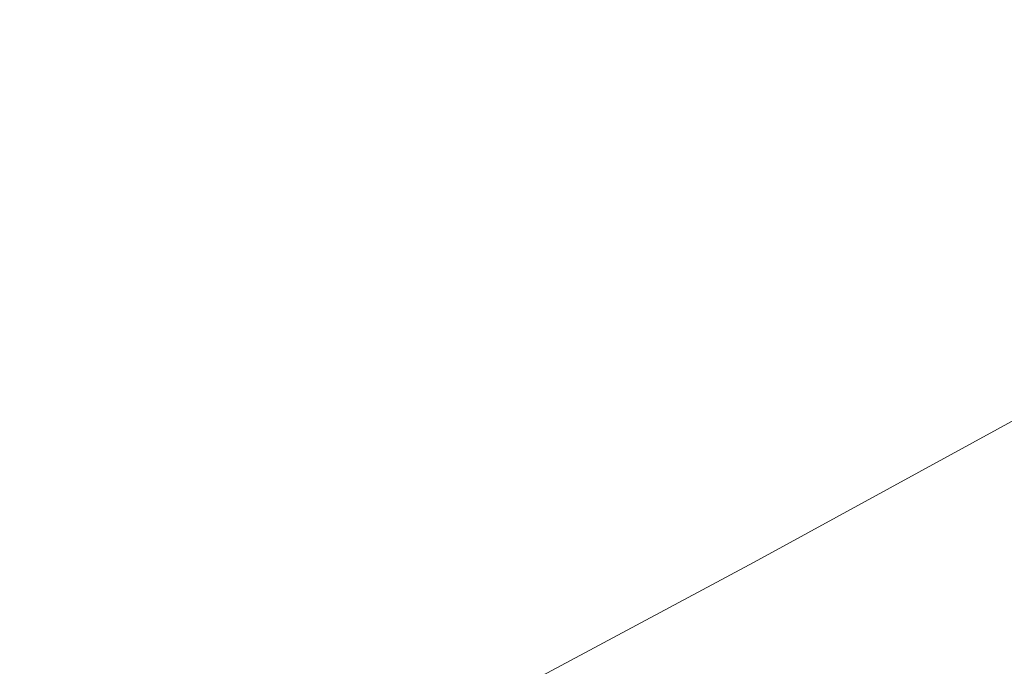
# Model space of a CAD drawing. Extents: x 1620613 to 1693141, y 557269 to 607790.
# Tile 189 of 256: x 1620835.209 to 1620836.449, y 607278.943 to 607279.758. Entities that reach past the tile are written whole.
import ezdxf

# ---------------------------------------------------------------- set-up
doc = ezdxf.new("R2010")
doc.units = 0
doc.header["$LTSCALE"] = 10
doc.header["$MEASUREMENT"] = 0
doc.linetypes.add('DGN Style 2', pattern=[7.346996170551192, 4.408197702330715, -2.938798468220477])
doc.linetypes.add('DGN Style 3', pattern=[10.28579463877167, 7.346996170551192, -2.938798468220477])
for name, color, linetype, lineweight in [('DR_X_Text', 7, 'Continuous', 0), ('DT_X_Contour_Minor', 136, 'DGN Style 3', 0), ('SV_X_Top_of_Bank', 97, 'DGN Style 2', 0)]:
    doc.layers.add(name, color=color, linetype=linetype, lineweight=lineweight)
doc.styles.get("Standard").update_dxf_attribs({"font": 'arial.ttf'})
doc.styles.add('Style-Arial', font='arial.ttf')
doc.dimstyles.get("Standard").update_dxf_attribs({"dimtxt": 0.18, "dimasz": 0.18, "dimexe": 0.18, "dimexo": 0.0625, "dimgap": 0.09, "dimtad": 0, "dimtih": 1, "dimtoh": 1, "dimdec": 4, "dimzin": 0, "dimdsep": 46, "dimtxsty": 'Standard', "dimcen": 0.09, "dimadec": 0, "dimazin": 0, "dimtfac": 1, "dimtdec": 4, "dimtofl": 0, "dimtmove": 0, "dimatfit": 3, "dimfxl": 1, "dimtolj": 1, "dimtzin": 0, "dimarcsym": 0})

# ---------------------------------------------------------------- blocks, each defined once
blk = doc.blocks.new('*U1004')
at = {"layer": 'DT_X_Contour_Minor', "transparency": 33554559, "flags": 128}
for points, elevation in [([(-26.4221577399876, 51.95833175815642), (-27.71982852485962, 51.03469212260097), (-27.97437398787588, 50.85364810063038), (-28.18186575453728, 50.70636159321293), (-28.34230382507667, 50.59283259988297), (-28.4556881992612, 50.51306112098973), (-28.69530826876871, 50.34534719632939), (-28.85981133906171, 50.20753661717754), (-29.17360549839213, 49.91989032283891), (-29.63669074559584, 49.48240831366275), (-30.24906708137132, 48.8950905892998), (-32.08112542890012, 47.12912903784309), (-32.72328845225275, 46.49489483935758), (-33.27573376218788, 45.91666340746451), (-33.73846135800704, 45.39443474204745), (-34.11147124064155, 44.92820884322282), (-34.98654064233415, 43.75961013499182), (-35.37127004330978, 43.30610329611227), (-35.86915619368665, 42.82203181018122), (-36.48019909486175, 42.30739567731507), (-37.20439874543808, 41.76219489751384), (-39.28647348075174, 40.2675732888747), (-39.98611710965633, 39.74158006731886), (-40.52349194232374, 39.28456660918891), (-40.89859798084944, 38.89653291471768), (-41.11143522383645, 38.57747898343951), (-41.46264281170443, 37.81864151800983), (-41.56407973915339, 37.53517833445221), (-41.60498482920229, 37.25391688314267), (-41.58535808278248, 36.97485716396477), (-41.50519949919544, 36.69799917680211), (-40.98988515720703, 35.41113261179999), (-41.36458870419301, 35.2114997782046), (-41.40116681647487, 35.18857666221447), (-41.35031391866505, 35.20536424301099), (-41.21203001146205, 35.26186252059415), (-40.98631509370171, 35.35807149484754), (-40.26783396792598, 35.66757635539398), (-40.02239461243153, 35.74966068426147), (-39.8249373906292, 35.76378502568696), (-39.6754623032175, 35.70994937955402), (-39.57396934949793, 35.58815374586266), (-39.36729765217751, 35.17275207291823), (-39.29846415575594, 35.03223562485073), (-39.24696743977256, 34.92223753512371), (-39.21280750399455, 34.84275780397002), (-39.19598434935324, 34.79379643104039), (-39.17423830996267, 34.70392391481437), (-39.19917079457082, 34.65937235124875), (-39.29027777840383, 34.59312204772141), (-39.44755926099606, 34.50517300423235), (-39.67101524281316, 34.39552522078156), (-40.35513052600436, 34.07419947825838), (-40.58325396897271, 33.96678022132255), (-40.75453783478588, 33.8855167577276), (-40.86898212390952, 33.83040908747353), (-40.92658683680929, 33.80145721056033), (-41.00441330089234, 33.7591265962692), (-41.04055930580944, 33.73462800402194), (-41.09062747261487, 33.69288018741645), (-41.15461780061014, 33.63388314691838), (-41.2325302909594, 33.55763688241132), (-41.45885981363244, 33.33131454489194), (-41.55081032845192, 33.24771939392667), (-41.65691473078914, 33.16667569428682), (-41.77717302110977, 33.08818344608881), (-41.91158519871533, 33.01224264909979), (-42.28888952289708, 32.81313579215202), (-42.41095057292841, 32.74687478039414), (-42.49415548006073, 32.69742188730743), (-42.53850424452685, 32.66477711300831), (-42.54399686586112, 32.64894045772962), (-42.50683566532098, 32.62912020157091), (-42.53423417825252, 32.60898901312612), (-42.64430061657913, 32.56346063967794), (-42.83703498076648, 32.49253508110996), (-43.11243727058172, 32.39621233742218), (-43.95706727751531, 32.10548877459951), (-44.25215094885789, 32.00285932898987), (-44.50392945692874, 31.91301366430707), (-44.71240280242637, 31.83595178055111), (-44.8775709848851, 31.77167367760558), (-45.26027925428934, 31.61731044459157), (-45.38764896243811, 31.56564027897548), (-45.48272688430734, 31.5264022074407), (-45.54551302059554, 31.49959622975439), (-45.5760073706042, 31.48522234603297), (-45.61426992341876, 31.46346811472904), (-45.66447487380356, 31.43806682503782), (-45.78639281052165, 31.37817862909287), (-45.98002373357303, 31.28380352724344), (-46.24536764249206, 31.15494151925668), (-47.04856871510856, 30.7653269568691), (-47.38836151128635, 30.6047740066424), (-47.80533909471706, 30.41532607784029), (-48.29950146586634, 30.19698317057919), (-48.87084862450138, 29.94974528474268), (-50.49735409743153, 29.25191761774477), (-51.13303793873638, 28.97905882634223), (-51.8202103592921, 28.68385320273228), (-52.55887135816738, 28.3663007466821), (-53.3490209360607, 28.02640145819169), (-55.52473791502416, 27.09020757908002), (-56.49371372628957, 26.66848666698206), (-57.76885342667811, 26.10546933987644), (-59.35015701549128, 25.40115559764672), (-61.23762449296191, 24.55554544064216), (-66.6790896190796, 22.11218980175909), (-68.57485017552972, 21.26142299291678), (-70.18103300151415, 20.54163929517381), (-71.49763809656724, 19.95283870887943), (-72.52466546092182, 19.49502123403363), (-74.8773014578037, 18.44881878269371), (-75.91999211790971, 17.98397094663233), (-77.28358709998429, 17.37407927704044), (-78.96808640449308, 16.61914377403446), (-80.97349003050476, 15.71916443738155), (-86.74910546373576, 13.12582776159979), (-88.72374219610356, 12.23877836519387), (-90.31594081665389, 11.52263268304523), (-91.52570132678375, 10.97739071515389), (-92.3530237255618, 10.60305246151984), (-94.04929930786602, 9.832688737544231), (-94.68466071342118, 9.54443124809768), (-95.31853824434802, 9.257431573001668), (-95.95093189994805, 8.971689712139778), (-96.58184168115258, 8.687205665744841), (-98.26228926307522, 7.930258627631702), (-98.89682115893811, 7.644555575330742), (-99.54008116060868, 7.355156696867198), (-100.1920692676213, 7.06206199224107), (-100.8527854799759, 6.765271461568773), (-102.6263328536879, 5.968902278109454), (-103.2449727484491, 5.690073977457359), (-103.7707319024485, 5.450865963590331), (-104.2036103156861, 5.251278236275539), (-104.5436079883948, 5.091310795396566), (-105.3264274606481, 4.717558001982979), (-105.6287788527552, 4.573821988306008), (-105.9487184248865, 4.422928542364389), (-106.2862461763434, 4.264877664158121), (-106.6413621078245, 4.099669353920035), (-107.6117888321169, 3.649570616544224), (-107.9746458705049, 3.481720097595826), (-108.3353969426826, 3.315742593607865), (-108.6940420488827, 3.151638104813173), (-109.0505811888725, 2.989406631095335), (-109.9985442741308, 2.55928672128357), (-110.3086120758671, 2.420033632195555), (-110.5278431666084, 2.324864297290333), (-110.6562375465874, 2.273778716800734), (-110.6937952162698, 2.266776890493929), (-110.6728333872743, 2.306883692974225), (-110.6862926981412, 2.310373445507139), (-110.7423920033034, 2.290762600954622), (-110.8411313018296, 2.24805115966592), (-110.9825105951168, 2.182239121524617), (-111.4163753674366, 1.975939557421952), (-111.5617474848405, 1.90787255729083), (-111.6724652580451, 1.858396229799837), (-111.7485286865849, 1.827510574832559), (-111.7899377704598, 1.815215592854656), (-111.8541562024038, 1.807216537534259), (-111.8952114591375, 1.794595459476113), (-111.9702134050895, 1.76273151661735), (-112.0791620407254, 1.71162470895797), (-112.2220573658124, 1.641275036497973), (-112.6483738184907, 1.428018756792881), (-112.8175543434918, 1.34328058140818), (-113.0053585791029, 1.249008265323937), (-113.2117865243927, 1.145201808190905), (-113.4368381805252, 1.031861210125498), (-114.0618075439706, 0.7169074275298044), (-114.2700324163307, 0.618599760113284), (-114.4259800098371, 0.5598920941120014), (-114.5296503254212, 0.5407844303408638), (-114.5810433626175, 0.5612767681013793), (-114.6483884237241, 0.6687230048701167), (-114.6723631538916, 0.7065127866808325), (-114.6937785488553, 0.7392974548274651), (-114.7126346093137, 0.7670770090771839), (-114.7289313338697, 0.7898514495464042), (-114.799010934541, 0.884453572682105), (-115.0863380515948, 0.9425401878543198), (-115.1710306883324, 0.9323459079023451), (-115.3019684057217, 0.8768688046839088), (-115.4791512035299, 0.7761088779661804), (-115.702579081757, 0.6300661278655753), (-116.3600468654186, 0.180241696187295), (-116.6101513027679, -0.01975269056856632), (-116.8673637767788, -0.2823675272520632), (-117.131684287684, -0.6076028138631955), (-117.4031128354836, -0.995458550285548), (-118.1363996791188, -2.11323444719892), (-118.4312717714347, -2.533009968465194), (-118.765922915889, -2.954004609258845), (-119.1403531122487, -3.376218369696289), (-119.5545623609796, -3.79965124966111), (-120.712159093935, -4.930431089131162), (-121.2576473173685, -5.398751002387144), (-122.025914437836, -5.955625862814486), (-123.0169604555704, -6.601055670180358), (-124.2307853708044, -7.33504042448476), (-127.7646903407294, -9.410406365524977), (-129.0504631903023, -10.16678530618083), (-130.2573530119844, -10.87939767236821), (-131.3853598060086, -11.54824346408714), (-132.4344835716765, -12.17332268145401), (-135.1269695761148, -13.78184516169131), (-136.0246570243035, -14.31878836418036), (-136.6983548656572, -14.72322611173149), (-137.1480630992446, -14.99515840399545), (-137.3737817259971, -15.13458524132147), (-137.677045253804, -15.32971620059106), (-137.9974270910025, -15.53586171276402), (-138.7311249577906, -16.00795002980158), (-139.8781388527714, -16.74598115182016), (-141.4384687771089, -17.74995507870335), (-146.1504366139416, -20.78180929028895), (-147.8899061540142, -21.88109677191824), (-149.5743388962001, -22.90506855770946), (-151.2037348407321, -23.85372464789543), (-152.7780939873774, -24.72706504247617), (-156.9030026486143, -26.95555183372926), (-158.2580997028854, -27.68774060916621), (-159.2297093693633, -28.21294184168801), (-159.8178316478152, -28.53115553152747), (-160.0224665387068, -28.64238167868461), (-160.0568430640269, -28.66300134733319), (-160.0893978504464, -28.68125328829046), (-160.1612798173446, -28.72054435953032), (-160.2724889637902, -28.78087456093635), (-160.4230252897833, -28.8622438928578), (-160.8768917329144, -29.10728095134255), (-161.2334875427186, -29.31818412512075), (-161.9628751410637, -29.7671158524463), (-163.0650545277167, -30.45407613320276), (-164.540025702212, -31.3790649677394), (-168.9703378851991, -34.16307326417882), (-170.4930653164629, -35.11789278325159), (-171.7385134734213, -35.89434511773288), (-172.7066823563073, -36.49243026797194), (-173.3975719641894, -36.91214823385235), (-174.8702385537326, -37.79357323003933), (-175.577311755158, -38.18167739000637), (-176.5940314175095, -38.68492112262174), (-177.9203975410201, -39.30330442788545), (-179.5564101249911, -40.0368273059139), (-184.331972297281, -42.14640774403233), (-185.9600141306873, -42.86267835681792), (-187.2624680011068, -43.4293048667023), (-188.2393339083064, -43.84628727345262), (-188.890611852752, -44.11362557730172), (-190.1932357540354, -44.62700225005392), (-190.8766222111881, -44.90431178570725), (-191.9498136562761, -45.35120788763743), (-193.4128100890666, -45.9676905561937), (-195.265611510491, -46.75375979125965), (-200.7261552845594, -49.0760598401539), (-202.5265453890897, -49.8416973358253), (-203.8323078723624, -50.39688478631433), (-204.6434427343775, -50.74162219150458), (-204.9599499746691, -50.87590955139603), (-205.1444657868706, -50.9534091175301), (-205.4094279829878, -51.06469744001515), (-206.0659277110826, -51.34043773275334), (-207.1139649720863, -51.78062999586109), (-208.5535397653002, -52.38527422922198), (-212.9144559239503, -54.21692814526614), (-214.4953707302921, -54.87517555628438), (-215.9674280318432, -55.47617735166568), (-217.3306278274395, -56.01993353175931), (-218.5849701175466, -56.50644409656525), (-221.7847395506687, -57.72747811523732), (-222.8509311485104, -58.13458622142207), (-223.6496788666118, -58.44013502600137), (-224.1809827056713, -58.64412452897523), (-224.4448426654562, -58.74655473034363), (-224.7918773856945, -58.88428953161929), (-225.0772514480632, -58.99538952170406), (-225.673097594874, -59.22538839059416), (-226.5794158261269, -59.57428613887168), (-227.796206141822, -60.04208276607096), (-231.4549430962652, -61.44807227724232), (-232.9376689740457, -62.02218422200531), (-234.6417938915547, -62.69002792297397), (-236.5673178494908, -63.4516033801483), (-238.7142408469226, -64.3069105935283), (-244.7345675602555, -66.71270550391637), (-246.739514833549, -67.51349833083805), (-248.2391116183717, -68.111530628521), (-249.2333579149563, -68.50680239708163), (-249.72225372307, -68.69931363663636), (-250.3521752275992, -68.94232956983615), (-250.7275681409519, -69.0684500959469), (-251.3813057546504, -69.26454972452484), (-252.313388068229, -69.53062845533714), (-253.523815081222, -69.86668628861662), (-257.1227467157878, -70.85614598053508), (-258.6074759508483, -71.22436795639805), (-260.3624649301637, -71.58693911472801), (-262.3877136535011, -71.94385945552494), (-264.6832221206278, -72.2951289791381), (-271.1649243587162, -73.22431328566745), (-272.2743608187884, -73.87685941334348), (-270.7413935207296, -75.13760956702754), (-266.5660224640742, -77.00656374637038), (-259.7482476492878, -79.48372195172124), (-238.0443097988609, -86.90041586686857), (-230.9031500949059, -89.32110521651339), (-225.7576243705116, -91.02065282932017), (-222.6077326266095, -91.99905870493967), (-221.453474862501, -92.2563228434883), (-221.0362994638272, -91.98083823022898), (-220.7937196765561, -91.94951449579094), (-220.3788618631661, -92.06215675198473), (-219.7917260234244, -92.31876499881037), (-219.0323121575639, -92.71933923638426), (-216.7775044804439, -93.9794918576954), (-215.9991035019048, -94.38683808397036), (-215.3550063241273, -94.66376229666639), (-214.8452129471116, -94.81026449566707), (-214.4697233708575, -94.82634468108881), (-213.0308142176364, -94.59706751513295), (-209.0644522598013, -93.2959824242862), (-208.0970566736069, -93.20292095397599), (-206.8947393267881, -93.48134443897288), (-205.4575002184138, -94.13125287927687), (-203.7853393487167, -95.15264627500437), (-199.0130146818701, -98.3716752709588), (-197.5992905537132, -99.25004037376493), (-196.9373616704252, -99.47086393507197), (-197.0272280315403, -99.03414595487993), (-197.8688896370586, -97.93988643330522), (-201.1157142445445, -94.14513898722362), (-202.1445991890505, -92.86694454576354), (-202.7961355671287, -91.87842180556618), (-203.0703233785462, -91.1795707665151), (-202.9671626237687, -90.77039142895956), (-201.6052657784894, -89.53678849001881), (-196.2946542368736, -87.53550001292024), (-195.1693159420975, -87.08935588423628), (-194.06927743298, -86.60861856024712), (-192.994538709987, -86.09328804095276), (-191.9450997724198, -85.54336432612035), (-189.1803289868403, -84.0307768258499), (-188.1064418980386, -83.47586562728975), (-186.9583587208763, -82.94557265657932), (-185.7360794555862, -82.43989791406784), (-184.4396041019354, -81.9588413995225), (-180.8834083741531, -80.70884833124), (-179.6824118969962, -80.28517202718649), (-178.7465692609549, -79.95163791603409), (-178.0758804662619, -79.70824599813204), (-177.6703455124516, -79.55499627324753), (-176.9424574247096, -79.26651993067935), (-176.675729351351, -79.16141957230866), (-176.4214611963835, -79.06247575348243), (-176.1796529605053, -78.96968847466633), (-175.9503046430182, -78.88305773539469), (-175.3553223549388, -78.6602511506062), (-174.762106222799, -78.4298333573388), (-173.4286945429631, -77.90568491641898), (-171.3550873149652, -77.08780582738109), (-168.5412845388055, -75.9761960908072), (-160.0508830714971, -72.6202625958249), (-157.2561313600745, -71.51578799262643), (-155.2396773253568, -70.71931430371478), (-154.001520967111, -70.2308415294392), (-153.5416622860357, -70.0503696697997), (-153.3531027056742, -69.97977926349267), (-153.2682810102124, -69.9421778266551), (-153.155235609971, -69.88231632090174), (-153.0139665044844, -69.800194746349), (-152.8444736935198, -69.69581310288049), (-152.3548612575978, -69.38778196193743), (-152.1645990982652, -69.27370018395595), (-151.9610219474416, -69.16247820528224), (-151.74412980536, -69.05411602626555), (-151.5139226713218, -68.94861364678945), (-150.8822836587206, -68.6710870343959), (-150.2915771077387, -68.4260573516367), (-148.9931867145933, -67.89911326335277), (-146.9871124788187, -67.09025476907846), (-144.2733544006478, -65.99948186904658), (-136.0930877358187, -62.71486826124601), (-133.3686395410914, -61.62607873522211), (-131.3304949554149, -60.82317036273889), (-129.9786539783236, -60.30614314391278), (-129.313116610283, -60.07499707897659), (-128.4534217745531, -59.83978244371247), (-128.1407040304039, -59.72982814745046), (-127.8473219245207, -59.57637623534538), (-127.573275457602, -59.3794267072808), (-127.3185646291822, -59.13897956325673), (-126.1750305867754, -57.91539845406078), (-125.6638016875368, -57.54778814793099), (-125.5201019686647, -57.45771540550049), (-125.3081009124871, -57.34504445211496), (-125.027798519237, -57.20977528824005), (-124.67919478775, -57.05190791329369), (-123.658516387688, -56.60079729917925), (-123.3162236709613, -56.45018668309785), (-123.0548543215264, -56.33668779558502), (-122.8744083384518, -56.26030063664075), (-122.774885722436, -56.22102520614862), (-122.6173899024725, -56.16577302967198), (-122.578404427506, -56.13100091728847), (-122.5795698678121, -56.06812371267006), (-122.6208862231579, -55.97714141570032), (-122.702353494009, -55.85805402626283), (-123.176219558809, -55.23673432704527), (-123.2689925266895, -55.26020671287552), (-123.27880088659, -55.26118479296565), (-123.2684661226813, -55.25405943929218), (-123.2379882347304, -55.2388306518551), (-123.1873672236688, -55.21549843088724), (-123.0255203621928, -55.14247459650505), (-122.9375661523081, -55.10604744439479), (-122.7950886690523, -55.05153386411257), (-122.5980879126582, -54.97893385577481), (-122.3465638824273, -54.88824741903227), (-121.6031354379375, -54.62230168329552), (-121.3172286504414, -54.51236278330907), (-121.0170796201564, -54.38200538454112), (-120.7026883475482, -54.2312294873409), (-120.3740548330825, -54.06003509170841), (-119.4787091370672, -53.57629203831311), (-119.1806481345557, -53.41567858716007), (-118.9579743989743, -53.29664552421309), (-118.8106879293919, -53.2191928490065), (-118.7387887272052, -53.18332056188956), (-118.6475738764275, -53.14310164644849), (-118.5940182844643, -53.11962995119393), (-118.5017626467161, -53.07937905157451), (-118.370806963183, -53.02234894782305), (-118.2011512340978, -52.94853963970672), (-117.697135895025, -52.72934254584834), (-117.5315163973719, -52.65704004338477), (-117.4126694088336, -52.60453035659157), (-117.3405949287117, -52.57181348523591), (-117.3152929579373, -52.5588894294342), (-117.3101843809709, -52.55081570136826), (-117.2631252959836, -52.52895948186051), (-117.1257794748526, -52.46944611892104), (-116.8981469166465, -52.37227561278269), (-116.5802276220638, -52.23744796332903), (-115.6120605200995, -51.82769804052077), (-115.2194286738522, -51.65870471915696), (-114.7676584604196, -51.45903719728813), (-114.2567498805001, -51.22869547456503), (-113.6867029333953, -50.96767955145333), (-112.0877265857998, -50.23073815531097), (-111.4670962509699, -49.94613143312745), (-110.8044375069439, -49.64501731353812), (-110.0997503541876, -49.32739579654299), (-109.3530347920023, -48.99326688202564), (-107.3057554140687, -48.08024658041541), (-106.5441058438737, -47.74109617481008), (-105.794616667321, -47.40841018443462), (-105.0572878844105, -47.08218860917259), (-104.3321194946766, -46.76243144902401), (-102.4145509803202, -45.91836490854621), (-101.5012583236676, -45.51471419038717), (-100.1995567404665, -44.93681194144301), (-98.50944623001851, -44.18465816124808), (-96.43092679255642, -43.25825285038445), (-90.37032972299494, -40.55550331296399), (-88.25751306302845, -39.61251305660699), (-86.46451088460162, -38.81060444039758), (-84.9913231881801, -38.14977746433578), (-83.8379499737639, -37.63003212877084), (-81.18870737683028, -36.43215342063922), (-80.25277914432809, -36.00904832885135), (-79.43192639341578, -35.63814208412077), (-78.72614912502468, -35.31943468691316), (-78.13544733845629, -35.05292613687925), (-76.71367655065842, -34.4118351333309), (-75.96444420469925, -34.0753918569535), (-74.78307525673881, -33.54688028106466), (-73.16956970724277, -32.82630040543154), (-71.1239275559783, -31.91365223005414), (-65.0926996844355, -29.22383269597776), (-63.05558418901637, -28.31482348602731), (-61.46765860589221, -27.60516050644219), (-60.32892293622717, -27.09484375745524), (-59.63937717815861, -26.78387323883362), (-58.39950837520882, -26.22041349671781), (-57.97896558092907, -26.02894983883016), (-57.64723880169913, -25.8771536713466), (-57.40432803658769, -25.7650249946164), (-57.25023328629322, -25.69256380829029), (-56.95773530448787, -25.55222396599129), (-56.81331861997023, -25.48196517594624), (-56.59944205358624, -25.37644368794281), (-56.31610560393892, -25.23565950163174), (-55.96330927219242, -25.05961261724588), (-54.92990587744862, -24.54313732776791), (-54.55293985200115, -24.35628810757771), (-54.19709432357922, -24.18309691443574), (-53.86236929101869, -24.02356374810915), (-53.54876475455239, -23.87768860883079), (-52.74064665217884, -23.50689893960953), (-52.47525161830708, -23.38610528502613), (-52.28515509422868, -23.30181657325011), (-52.17035707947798, -23.25403280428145), (-52.13085757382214, -23.24275397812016), (-52.12592357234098, -23.26135036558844), (-52.10117963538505, -23.25621700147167), (-52.03064832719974, -23.22686961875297), (-51.91432964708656, -23.17330821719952), (-51.75222359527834, -23.09553279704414), (-51.25889096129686, -22.85584631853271), (-51.05811752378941, -22.75836918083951), (-50.82579668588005, -22.64570262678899), (-50.56192844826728, -22.51784665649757), (-50.2665128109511, -22.37480126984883), (-49.43667457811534, -21.97309435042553), (-49.17018562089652, -21.84487856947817), (-48.99309742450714, -21.7615114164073), (-48.90540998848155, -21.72299289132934), (-48.90712331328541, -21.72932299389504), (-49.03089319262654, -21.80600143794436), (-49.05063169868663, -21.82155339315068), (-49.01701980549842, -21.81070042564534), (-48.93005751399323, -21.77344253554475), (-48.7897448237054, -21.70977972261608), (-48.34444378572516, -21.50480565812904), (-48.17551681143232, -21.45221952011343), (-48.00271166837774, -21.44819165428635), (-47.82602835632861, -21.49272206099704), (-47.64546687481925, -21.58581074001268), (-46.7937975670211, -22.13352721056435), (-42.2364000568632, -18.93331495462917), (-41.3104534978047, -18.22286632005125), (-40.48578418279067, -17.46303995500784), (-39.76239211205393, -16.65383585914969), (-39.140277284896, -15.79525403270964), (-37.61634073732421, -13.43986552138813), (-37.04584322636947, -12.63717082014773), (-36.47730310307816, -11.99562810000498), (-35.91072036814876, -11.51523736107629), (-35.34609502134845, -11.19599860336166), (-33.84303728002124, -10.55956455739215), (-33.33886044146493, -10.34608286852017), (-32.95362323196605, -10.18296333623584), (-32.68732565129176, -10.07020596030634), (-32.53996769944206, -10.00781074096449), (-32.30559933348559, -9.908573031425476), (-31.90467404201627, -9.634235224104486), (-30.87767444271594, -8.885650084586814), (-29.22460053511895, -7.662817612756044), (-26.9454523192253, -5.96573780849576), (-20.03295799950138, -0.8078618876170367), (-17.72287080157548, 0.9096714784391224), (-15.97697994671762, 2.193864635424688), (-14.79528543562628, 3.044717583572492), (-14.17778726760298, 3.462230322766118), (-13.28338727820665, 3.997810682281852), (-12.96057946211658, 4.195819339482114), (-12.66295600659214, 4.388160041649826), (-12.39051691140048, 4.574832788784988), (-12.14326217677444, 4.75583758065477), (-11.51749536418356, 5.230959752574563), (-11.00479138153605, 5.565659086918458), (-9.93600454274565, 6.213415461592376), (-8.311134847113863, 7.174228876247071), (-6.130182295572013, 8.448099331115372), (0.4271349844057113, 12.26249659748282), (2.594258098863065, 13.52337980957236), (4.177639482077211, 14.44523149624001), (5.177279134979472, 15.02805165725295), (5.593177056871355, 15.27184029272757), (5.923915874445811, 15.46990128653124), (6.12780222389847, 15.59505155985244), (6.49140715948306, 15.82195663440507), (7.014730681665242, 16.15061651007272), (7.697772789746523, 16.58103118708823), (11.25797932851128, 18.82706088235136), (20.18971190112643, 20.77616461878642), (21.90178052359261, 21.057118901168), (23.21010100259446, 21.06465157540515), (24.11467333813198, 20.7987626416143), (24.61549753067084, 20.25945209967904), (26.01059809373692, 17.10468581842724)], 2.200041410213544), ([(-28.66335585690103, 51.7220972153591), (-29.30004596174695, 51.26892201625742), (-29.42493632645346, 51.18009445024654), (-29.52674023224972, 51.10782969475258), (-29.60545768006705, 51.05212774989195), (-29.66108866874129, 51.01298861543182), (-29.77865602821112, 50.93070133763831), (-29.85936793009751, 50.86308585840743), (-30.01332811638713, 50.72195487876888), (-30.24053658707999, 50.50730839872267), (-30.54099334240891, 50.21914641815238), (-31.4398757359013, 49.35269380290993), (-31.75494705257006, 49.04151269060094), (-32.02599920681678, 48.7578088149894), (-32.25303219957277, 48.50158217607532), (-32.43604603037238, 48.27283277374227), (-32.86539069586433, 47.69947068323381), (-33.16645912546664, 47.39634373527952), (-33.74765591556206, 46.91698445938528), (-34.60898106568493, 46.26139285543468), (-35.75043457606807, 45.42956892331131), (-39.16781508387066, 42.9763953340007), (-40.31616411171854, 42.11306466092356), (-41.19817581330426, 41.36295283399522), (-41.81385018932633, 40.72605985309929), (-42.16318723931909, 40.20238571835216), (-42.73963627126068, 38.95687982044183), (-42.90612817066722, 38.49162199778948), (-42.97326709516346, 38.02997795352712), (-42.94105304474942, 37.57194768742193), (-42.8094860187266, 37.1175311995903), (-41.96368295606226, 35.00535307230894), (-42.23085186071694, 34.86301205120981), (-42.26887846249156, 34.84078360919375), (-42.26845730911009, 34.83510157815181), (-42.22958840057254, 34.84596595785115), (-42.15227173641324, 34.87337674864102), (-41.70174920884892, 35.03990206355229), (-41.55750328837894, 34.74459908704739), (-41.52192420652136, 34.67397008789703), (-41.47700664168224, 34.58864150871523), (-41.4227505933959, 34.48861334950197), (-41.35915606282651, 34.37388561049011), (-41.04059179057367, 33.80419047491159), (-41.33739384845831, 33.50739783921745), (-41.41715527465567, 33.43902560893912), (-41.52923867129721, 33.36110576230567), (-41.67364403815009, 33.27363829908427), (-41.85037137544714, 33.17662321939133), (-42.36474023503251, 32.90518618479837), (-42.53114278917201, 32.8148543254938), (-42.64457380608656, 32.7474365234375), (-42.70503328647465, 32.70293277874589), (-42.71252122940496, 32.68134309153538), (-42.66186036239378, 32.65432266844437), (-42.67755569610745, 32.63433251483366), (-42.7626373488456, 32.59462737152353), (-42.91710532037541, 32.53520723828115), (-43.14095960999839, 32.45607211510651), (-43.83041947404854, 32.2187584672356), (-44.07882419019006, 32.13194548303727), (-44.30694344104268, 32.04949176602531), (-44.51477722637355, 31.9713973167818), (-44.70232554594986, 31.8976621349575), (-45.17540711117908, 31.70684733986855), (-45.33285409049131, 31.64297570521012), (-45.4503838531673, 31.59447189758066), (-45.52799640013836, 31.56133591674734), (-45.56569173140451, 31.54356776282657), (-45.61298965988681, 31.5166764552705), (-45.67505008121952, 31.48527686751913), (-45.82575790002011, 31.41124658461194), (-46.06511311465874, 31.29458560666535), (-46.39311572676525, 31.1352939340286), (-47.38598588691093, 30.65367521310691), (-47.77893061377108, 30.46683042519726), (-48.21311217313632, 30.26751010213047), (-48.68853056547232, 30.05571424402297), (-49.20518579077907, 29.83144285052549), (-50.63791550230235, 29.21675175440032), (-51.19786635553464, 28.97640033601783), (-51.80317163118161, 28.71636440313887), (-52.45383132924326, 28.4366439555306), (-53.14984545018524, 28.13723899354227), (-55.06635566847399, 27.31257974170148), (-55.97075848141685, 26.91826044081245), (-57.24658425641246, 26.35379697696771), (-58.89383299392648, 25.61918935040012), (-60.91250469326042, 24.71443756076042), (-66.79085984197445, 22.07490723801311), (-68.81696076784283, 21.16555793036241), (-70.48649718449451, 20.41715774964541), (-71.79946909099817, 19.8297066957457), (-72.75587648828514, 19.40320476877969), (-74.83087686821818, 18.4804651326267), (-75.80085483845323, 18.04787272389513), (-77.15453846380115, 17.44215022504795), (-78.89192774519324, 16.66329763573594), (-81.01302268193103, 15.71131495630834), (-87.18088338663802, 12.94185435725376), (-89.27493008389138, 12.00123585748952), (-90.93117464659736, 11.25647580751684), (-92.14961707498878, 10.70757420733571), (-92.93025736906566, 10.35453105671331), (-94.42822864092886, 9.674227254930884), (-94.98931266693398, 9.419668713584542), (-95.5490862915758, 9.16622094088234), (-96.10754951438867, 8.913883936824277), (-96.66470233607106, 8.662657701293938), (-98.14869599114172, 7.994202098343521), (-98.72580298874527, 7.734375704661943), (-99.34412873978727, 7.456238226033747), (-100.0036732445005, 7.159789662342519), (-100.7044365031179, 6.845030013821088), (-102.6280968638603, 5.981256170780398), (-103.2917161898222, 5.682352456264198), (-103.8398288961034, 5.433471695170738), (-104.2724349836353, 5.234613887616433), (-104.5895344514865, 5.085779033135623), (-105.281124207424, 4.755583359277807), (-105.5584339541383, 4.62387002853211), (-105.871670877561, 4.476376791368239), (-106.2208349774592, 4.313103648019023), (-106.6059262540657, 4.134050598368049), (-107.6807392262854, 3.635535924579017), (-108.0726961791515, 3.454136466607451), (-108.4424573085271, 3.283824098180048), (-108.7900226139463, 3.124598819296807), (-109.1153920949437, 2.976460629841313), (-109.9534496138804, 2.596208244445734), (-110.2272938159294, 2.473625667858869), (-110.4202832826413, 2.391067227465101), (-110.5324180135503, 2.348532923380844), (-110.5636980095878, 2.346022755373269), (-110.5393050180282, 2.392694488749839), (-110.5549674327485, 2.396755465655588), (-110.6202494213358, 2.37393459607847), (-110.7351509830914, 2.324231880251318), (-110.8996721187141, 2.247647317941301), (-111.4045545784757, 2.007579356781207), (-111.5737221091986, 1.9283707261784), (-111.7025628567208, 1.870795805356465), (-111.7910768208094, 1.834854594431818), (-111.8392640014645, 1.820547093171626), (-111.9139941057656, 1.811238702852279), (-111.961769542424, 1.796551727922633), (-112.049048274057, 1.759472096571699), (-112.1758303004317, 1.699999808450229), (-112.342115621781, 1.618134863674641), (-112.8382142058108, 1.369971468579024), (-113.0243978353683, 1.276749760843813), (-113.2108747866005, 1.183207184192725), (-113.3976450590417, 1.089343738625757), (-113.5847086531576, 0.9951594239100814), (-114.0839359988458, 0.7435734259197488), (-114.2528334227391, 0.6691401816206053), (-114.3851051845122, 0.6345299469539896), (-114.4807512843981, 0.6397427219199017), (-114.539771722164, 0.6847785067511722), (-114.6483253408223, 0.8579712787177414), (-114.6869702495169, 0.918884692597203), (-114.7214897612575, 0.9717303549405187), (-114.7518838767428, 1.016508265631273), (-114.7781525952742, 1.053218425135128), (-114.8911140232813, 1.205707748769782), (-115.3542570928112, 1.299337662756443), (-115.490773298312, 1.282905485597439), (-115.7018320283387, 1.193481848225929), (-115.9874332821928, 1.031066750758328), (-116.3475770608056, 0.7956601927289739), (-117.4073505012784, 0.07058742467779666), (-117.7788057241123, -0.2034798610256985), (-118.0983413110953, -0.4818771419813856), (-118.3659572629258, -0.7646044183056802), (-118.5816535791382, -1.051661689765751), (-119.0876175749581, -1.822921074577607), (-119.2910777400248, -2.112563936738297), (-119.5219852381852, -2.403047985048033), (-119.7803400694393, -2.6943732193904), (-120.0661422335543, -2.986539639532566), (-120.8648777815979, -3.766771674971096), (-121.3225887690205, -4.137671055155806), (-122.0966700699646, -4.665195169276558), (-123.1871216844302, -5.349344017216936), (-124.5939436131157, -6.190117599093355), (-128.767295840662, -8.641013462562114), (-130.2369261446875, -9.505103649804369), (-131.5158028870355, -10.25920231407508), (-132.6039260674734, -10.90330945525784), (-133.501295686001, -11.43742507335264), (-135.6399432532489, -12.71507802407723), (-136.3582963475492, -13.14499497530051), (-136.909369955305, -13.47650611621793), (-137.2931640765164, -13.70961144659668), (-137.5096787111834, -13.84431096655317), (-137.8640117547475, -14.07230193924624), (-138.2383458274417, -14.31316231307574), (-139.0955982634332, -14.86475020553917), (-140.4357690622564, -15.72706561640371), (-142.2588582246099, -16.90010854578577), (-147.7643204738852, -20.44252638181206), (-149.7222287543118, -21.68669164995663), (-151.4668569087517, -22.7623740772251), (-152.9982049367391, -23.66957366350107), (-154.3162728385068, -24.40829040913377), (-157.5467470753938, -26.15355794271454), (-158.6090805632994, -26.72762390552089), (-159.3732253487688, -27.14087114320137), (-159.8391814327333, -27.39329965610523), (-160.0069488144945, -27.48490944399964), (-160.05674356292, -27.51477724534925), (-160.0897382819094, -27.53356989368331), (-160.1513763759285, -27.56754698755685), (-160.2416578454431, -27.6167085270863), (-160.3605826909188, -27.68105451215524), (-160.7159067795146, -27.87288973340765), (-160.9950793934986, -28.03800213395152), (-161.5661041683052, -28.38946291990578), (-162.4289811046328, -28.92727209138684), (-163.5837102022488, -29.65142964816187), (-167.0521240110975, -31.83098098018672), (-168.3330390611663, -32.63164036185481), (-169.5744738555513, -33.39895500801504), (-170.7764283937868, -34.13292491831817), (-171.9389026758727, -34.83355009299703), (-174.9861937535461, -36.65742424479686), (-176.1557057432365, -37.33081155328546), (-177.3787734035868, -37.98306786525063), (-178.6553967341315, -38.61419318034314), (-179.9855757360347, -39.22418749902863), (-183.604127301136, -40.82266435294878), (-184.953786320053, -41.41113715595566), (-186.2888497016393, -41.97769792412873), (-187.6093174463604, -42.52234665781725), (-188.9151895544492, -43.04508335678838), (-192.378054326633, -44.40983184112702), (-193.6907164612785, -44.93266471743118), (-195.0315542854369, -45.47760198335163), (-196.4005677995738, -46.04464363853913), (-197.7977570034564, -46.6337896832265), (-201.5611624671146, -48.23431832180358), (-202.8068933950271, -48.76405462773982), (-203.7215320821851, -49.15286706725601), (-204.3050785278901, -49.4007556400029), (-204.557532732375, -49.50772034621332), (-204.7892876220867, -49.60506107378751), (-205.122084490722, -49.7448410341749), (-205.9466589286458, -50.09117536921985), (-207.2630109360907, -50.64406407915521), (-209.0711405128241, -51.40350716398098), (-214.5485228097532, -53.70409455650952), (-216.4640158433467, -54.50409027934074), (-218.1024582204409, -55.17863690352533), (-219.4638499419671, -55.72773442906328), (-220.5481910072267, -56.15138285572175), (-223.0703663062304, -57.11384652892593), (-223.9168219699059, -57.43714301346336), (-224.5645574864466, -57.68518471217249), (-225.0135728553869, -57.85797162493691), (-225.2638680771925, -57.95550375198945), (-225.6663618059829, -58.11524970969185), (-225.9325421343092, -58.21920330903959), (-226.429212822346, -58.41125463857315), (-227.1563738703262, -58.69140369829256), (-228.1140252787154, -59.05965048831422), (-230.9750828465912, -60.15910556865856), (-232.2341146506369, -60.64783893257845), (-233.8654168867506, -61.28944771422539), (-235.8689895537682, -62.08393191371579), (-238.244832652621, -63.03129153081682), (-245.0767748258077, -65.76141773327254), (-247.3358571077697, -66.66393429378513), (-248.9891473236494, -67.32388932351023), (-250.0366454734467, -67.74128282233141), (-250.4783515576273, -67.9161147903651), (-250.8485116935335, -68.05891799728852), (-251.1604747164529, -68.15815091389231), (-251.8187436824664, -68.34874725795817), (-252.8233185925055, -68.63070702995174), (-254.1741994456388, -69.00403022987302), (-258.2382896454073, -70.1213766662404), (-259.91491875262, -70.53719098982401), (-261.8967384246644, -70.9466241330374), (-264.1837486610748, -71.34967609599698), (-266.7759494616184, -71.74634687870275), (-274.0954056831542, -72.79562739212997), (-275.3482357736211, -73.53251449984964), (-273.6171338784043, -74.9562154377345), (-268.9020999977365, -77.06673020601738), (-261.203134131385, -79.86405880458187), (-236.6939825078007, -88.23935350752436), (-228.6428515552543, -90.981510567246), (-222.8713224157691, -92.92651071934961), (-219.3793950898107, -94.07435396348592), (-218.1670695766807, -94.42504030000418), (-217.9736706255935, -94.29732798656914), (-217.8612127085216, -94.28280657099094), (-217.6688881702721, -94.33502655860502), (-217.3966970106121, -94.45398794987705), (-217.0446392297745, -94.63969074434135), (-215.9993296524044, -95.22388673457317), (-215.6384696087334, -95.41272896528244), (-215.3398716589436, -95.54110866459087), (-215.1035358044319, -95.60902583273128), (-214.9294620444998, -95.61648046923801), (-214.2623960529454, -95.51018953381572), (-212.4236245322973, -94.90701760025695), (-211.3693692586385, -95.27248518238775), (-208.9946483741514, -96.62739018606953), (-205.2994618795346, -98.9717326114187), (-200.2838097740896, -102.305512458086), (-185.1481166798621, -112.5148419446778), (-180.6644119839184, -115.3006257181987), (-178.5650677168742, -116.0009799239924), (-178.8500838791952, -114.6159045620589), (-181.5194604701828, -111.1453996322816), (-191.8169452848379, -99.1101470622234), (-195.1750249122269, -95.14225500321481), (-197.5261501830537, -92.26501825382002), (-198.8703210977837, -90.47843681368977), (-199.2075376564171, -89.7825106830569), (-198.4316547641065, -89.0797177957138), (-195.4061593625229, -87.93956867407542), (-194.7024538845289, -87.65115346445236), (-193.8879783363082, -87.27454317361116), (-192.9627327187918, -86.8097378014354), (-191.9267170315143, -86.25673734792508), (-189.0163151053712, -84.6644760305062), (-187.885862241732, -84.08033551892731), (-186.6773050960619, -83.52210997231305), (-185.3906436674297, -82.98979939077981), (-184.0258779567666, -82.48340377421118), (-180.2823636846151, -81.167568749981), (-179.0181060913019, -80.7215757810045), (-178.0329690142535, -80.37047314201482), (-177.3269524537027, -80.11426083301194), (-176.9000564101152, -79.95293885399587), (-176.1338276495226, -79.64926735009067), (-175.8762315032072, -79.54731187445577), (-175.6781146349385, -79.46919907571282), (-175.5394770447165, -79.4149289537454), (-175.4603187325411, -79.3845015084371), (-175.3285356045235, -79.33515189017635), (-174.8662217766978, -79.15331559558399), (-173.5781176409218, -78.64481892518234), (-171.4642231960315, -77.80966187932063), (-168.5245384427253, -76.64784445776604), (-159.584325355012, -73.11411749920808), (-156.6458573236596, -71.9527562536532), (-154.5356130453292, -71.11896773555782), (-153.2535925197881, -70.61275194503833), (-152.7997957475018, -70.43410888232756), (-152.6939693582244, -70.39449101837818), (-152.6463643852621, -70.37338774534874), (-152.5829192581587, -70.33979132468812), (-152.503633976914, -70.2937017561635), (-152.408508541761, -70.23511903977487), (-152.1337205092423, -70.06224093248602), (-152.0269385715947, -69.99821415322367), (-151.9126837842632, -69.93579239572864), (-151.7909561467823, -69.87497566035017), (-151.6617556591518, -69.81576394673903), (-151.307257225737, -69.6600060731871), (-150.7865892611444, -69.44654054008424), (-149.4904591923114, -68.92296234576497), (-147.4188670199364, -68.08927149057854), (-144.5718127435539, -66.94546797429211), (-135.9457185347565, -63.48184171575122), (-133.0872926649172, -62.33768157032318), (-130.9815857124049, -61.50292082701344), (-129.6285976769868, -60.97755948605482), (-129.0283285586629, -60.76159754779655), (-128.4312361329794, -60.59823158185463), (-128.1976767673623, -60.5043540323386), (-127.9448179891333, -60.34524585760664), (-127.6726597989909, -60.12090705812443), (-127.3812021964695, -59.83133763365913), (-125.9760347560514, -58.32780886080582), (-125.8161657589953, -58.21285156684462), (-125.7512496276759, -58.17585428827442), (-125.6250165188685, -58.1141298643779), (-125.4374664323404, -58.02767829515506), (-125.1885993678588, -57.91649958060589), (-124.4431978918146, -57.58705348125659), (-124.1611560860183, -57.4587819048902), (-123.8740817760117, -57.32105175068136), (-123.5819749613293, -57.17386301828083), (-123.2848356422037, -57.01721570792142), (-122.485754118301, -56.5868781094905), (-122.2091005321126, -56.43948820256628), (-121.978450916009, -56.32007168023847), (-121.7938052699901, -56.2286285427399), (-121.6551635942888, -56.16515879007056), (-121.1155117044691, -55.93423784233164), (-120.8633052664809, -55.59544713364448), (-120.8215244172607, -55.51844386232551), (-120.8042703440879, -55.43263006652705), (-120.8115430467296, -55.33800574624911), (-120.843342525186, -55.23457090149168), (-120.9608435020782, -54.94699728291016), (-121.000999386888, -54.84809745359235), (-121.0333413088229, -54.767078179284), (-121.0578692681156, -54.70393946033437), (-121.0745832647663, -54.65868129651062), (-121.134349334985, -54.48919782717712), (-120.8391535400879, -54.3255671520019), (-120.7496332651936, -54.27642424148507), (-120.6075849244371, -54.19912294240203), (-120.4130085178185, -54.09366325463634), (-120.165904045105, -53.96004517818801), (-119.4369213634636, -53.56618578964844), (-119.1930260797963, -53.43487928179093), (-119.0080772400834, -53.33635429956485), (-118.8820748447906, -53.2706108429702), (-118.8150188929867, -53.23764891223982), (-118.7147982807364, -53.19345913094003), (-118.6559550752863, -53.16767004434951), (-118.5545909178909, -53.12344512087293), (-118.4107058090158, -53.06078436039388), (-118.2242997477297, -52.97968776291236), (-117.6705223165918, -52.73884905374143), (-117.4885509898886, -52.65940803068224), (-117.3579700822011, -52.60171399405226), (-117.278779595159, -52.56576694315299), (-117.2509795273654, -52.55156687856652), (-117.2453665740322, -52.54269602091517), (-117.2033268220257, -52.52277257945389), (-117.0814172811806, -52.4696553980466), (-116.879637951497, -52.38334447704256), (-116.597988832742, -52.26383981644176), (-115.7404314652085, -51.90090240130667), (-115.3795960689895, -51.74519667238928), (-114.9402579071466, -51.55028254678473), (-114.4224169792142, -51.316160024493), (-113.8260732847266, -51.04282910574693), (-112.1311530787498, -50.26166879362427), (-111.4732828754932, -49.95998472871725), (-110.7708624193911, -49.64080276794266), (-110.0238917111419, -49.30412291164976), (-109.2323707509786, -48.94994515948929), (-107.0622478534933, -47.98214062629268), (-106.2708308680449, -47.62965386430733), (-105.524172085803, -47.29804697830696), (-104.8222715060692, -46.98731996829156), (-104.1651291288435, -46.6974728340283), (-102.4724270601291, -45.95238697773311), (-101.6161663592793, -45.57374351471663), (-100.3169108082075, -44.99662751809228), (-98.57466040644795, -44.22103898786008), (-96.38941515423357, -43.2469779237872), (-89.97143468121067, -40.38485170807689), (-87.75575667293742, -39.39607936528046), (-85.9222080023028, -38.57635699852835), (-84.47078867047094, -37.92568460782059), (-83.4014986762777, -37.44406219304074), (-81.05956447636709, -36.38513572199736), (-80.23220259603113, -36.01111022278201), (-79.50656760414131, -35.68322857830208), (-78.88265950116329, -35.40149078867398), (-78.36047828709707, -35.16589685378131), (-77.10363090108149, -34.59917150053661), (-76.39172531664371, -34.27964198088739), (-75.1986441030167, -33.74609743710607), (-73.52438726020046, -32.99853786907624), (-71.36895478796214, -32.03696327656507), (-64.97956735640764, -29.18741099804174), (-62.83160034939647, -28.22902048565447), (-61.17973990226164, -27.49101315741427), (-60.02398601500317, -26.97338901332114), (-59.36433868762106, -26.67614805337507), (-58.26675456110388, -26.17734973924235), (-57.89447235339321, -26.00785803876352), (-57.60081382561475, -25.87348167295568), (-57.38577897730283, -25.77422064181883), (-57.24936780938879, -25.71007494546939), (-56.99043626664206, -25.58584020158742), (-56.85282068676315, -25.51876037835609), (-56.63417260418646, -25.41069696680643), (-56.33449201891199, -25.26164996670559), (-55.95377893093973, -25.07161937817), (-54.8305006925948, -24.51022635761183), (-54.42835901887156, -24.31061814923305), (-54.06439267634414, -24.13283828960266), (-53.73860166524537, -23.97688677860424), (-53.45098598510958, -23.84276361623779), (-52.73491127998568, -23.51420631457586), (-52.49968865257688, -23.40738071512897), (-52.33107679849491, -23.33332189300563), (-52.22907571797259, -23.2920298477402), (-52.19368541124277, -23.28350457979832), (-52.1881256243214, -23.30445956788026), (-52.1602433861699, -23.29867513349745), (-52.08076651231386, -23.26560558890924), (-51.94969500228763, -23.20525093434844), (-51.76702885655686, -23.11761116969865), (-51.21112628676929, -22.84752498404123), (-50.9964290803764, -22.74327124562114), (-50.76926438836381, -22.63307466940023), (-50.52963221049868, -22.5169352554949), (-50.27753254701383, -22.39485300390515), (-49.58864346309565, -22.06137654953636), (-49.37009269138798, -21.95659541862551), (-49.23110718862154, -21.89235936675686), (-49.17168695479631, -21.86866839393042), (-49.19183198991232, -21.88552250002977), (-49.35163910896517, -21.98452688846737), (-49.3771247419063, -22.00460700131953), (-49.33372630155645, -21.99059404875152), (-49.22144378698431, -21.94248803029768), (-49.04027719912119, -21.86028894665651), (-48.46532086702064, -21.59563396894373), (-48.25667408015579, -21.52164932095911), (-48.06195096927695, -21.49818661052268), (-47.88115153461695, -21.5252458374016), (-47.71427577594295, -21.6028270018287), (-47.28783865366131, -21.87707269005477), (-47.14352265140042, -21.97119530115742), (-47.03040248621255, -22.04787886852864), (-46.94847815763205, -22.10712339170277), (-46.89774966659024, -22.14892887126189), (-46.80406813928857, -22.23715809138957), (-46.77389289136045, -22.26847884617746), (-46.75362829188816, -22.29626919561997), (-46.74327434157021, -22.32052913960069), (-46.7428310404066, -22.34125867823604), (-46.76388714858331, -22.42975891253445), (-46.48259858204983, -22.47773711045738), (-46.3857663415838, -22.45273684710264), (-46.21582186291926, -22.35717397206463), (-45.97276514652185, -22.19104848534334), (-45.65659619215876, -21.95436038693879), (-44.71599599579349, -21.22910864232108), (-44.29573215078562, -20.9127490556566), (-43.74039076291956, -20.50760910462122), (-43.04997183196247, -20.01368878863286), (-42.22447535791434, -19.43098810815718), (-39.84304803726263, -17.75874580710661), (-39.00926831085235, -17.12909249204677), (-38.29399962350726, -16.49431427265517), (-37.6972419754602, -15.85441114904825), (-37.21899536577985, -15.20938312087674), (-36.10168579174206, -13.48247517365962), (-35.68341225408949, -12.89396085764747), (-35.26657382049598, -12.42359887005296), (-34.85117049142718, -12.07138921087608), (-34.4372022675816, -11.83733188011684), (-33.33520047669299, -11.37071543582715), (-32.96555148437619, -11.21419636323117), (-32.68310585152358, -11.09460147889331), (-32.48786357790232, -11.01193078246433), (-32.37982466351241, -10.96618427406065), (-32.20799203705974, -10.89342583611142), (-31.81004378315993, -10.61468690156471), (-30.74507349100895, -9.83303892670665), (-29.01308116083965, -8.548481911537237), (-26.61406679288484, -6.761015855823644), (-19.32733242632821, -1.323894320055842), (-16.91412359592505, 0.4734842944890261), (-15.13954787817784, 1.787778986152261), (-14.00360527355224, 2.618989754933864), (-13.50629578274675, 2.967116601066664), (-13.03164795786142, 3.251342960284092), (-12.84495030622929, 3.368106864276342), (-12.6408432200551, 3.505228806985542), (-12.41932669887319, 3.662708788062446), (-12.18040074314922, 3.840546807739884), (-11.520052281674, 4.341925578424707), (-11.00302574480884, 4.681154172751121), (-9.947207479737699, 5.322805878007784), (-8.352597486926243, 6.266880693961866), (-6.219195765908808, 7.513378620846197), (4.993859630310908, 14.0360228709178), (5.909814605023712, 14.30634518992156), (6.092026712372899, 14.36251355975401), (6.246110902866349, 14.41516624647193), (6.372067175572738, 14.46430325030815), (6.46989553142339, 14.50992457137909), (6.693267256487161, 14.62689385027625), (7.10172760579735, 14.73841521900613), (8.159579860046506, 14.98525236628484), (9.866824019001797, 15.36740529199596), (12.22346008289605, 15.88487399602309), (19.37367879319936, 17.44521157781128), (21.74557896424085, 17.89900309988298), (23.49861544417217, 18.09012447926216), (24.63278823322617, 18.01857571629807), (25.14809733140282, 17.68435681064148), (26.10885784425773, 15.51177158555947)], 2.600041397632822)]:
    blk.add_lwpolyline(points, dxfattribs=dict(at, elevation=elevation))
blk = doc.blocks.new('TerminatorOpen_0.5')
at = {"color": 0, "linetype": 'ByBlock', "lineweight": -2}
for q in [(-1, 0.25), (-1, 0), (-1, -0.25)]:
    blk.add_line((0, 0), q, dxfattribs=at)

msp = doc.modelspace()

# ---------------------------------------------------------------- linework, layer by layer
at = {"layer": 'SV_X_Top_of_Bank', "extrusion": (0.168901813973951, -0.4467975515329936, 0.8785465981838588), "elevation": 3356.978483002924, "flags": 128}
msp.add_lwpolyline([(1730947.770607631, -3965.265990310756), (1730946.805849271, -3964.96904812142), (1730946.663359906, -3964.804005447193), (1730941.67030618, -3965.055207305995), (1730939.350192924, -3965.361981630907), (1730937.749893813, -3967.172645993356), (1730926.574366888, -3968.532772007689), (1730874.446998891, -3968.466137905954), (1730864.586120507, -3969.339779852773), (1730855.732144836, -3969.748913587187), (1730845.815665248, -3968.420788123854), (1730844.088985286, -3969.592587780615), (1730838.536446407, -3969.077424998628), (1730833.231231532, -3969.713117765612)], dxfattribs=at)

# ---------------------------------------------------------------- block references
at = {"layer": 'DT_X_Contour_Minor', "transparency": 33554559}
msp.add_blockref('*U1004', (1621028.060791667, 607365.3311666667, 1050.599958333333), dxfattribs=at)

# ---------------------------------------------------------------- leaders
at = {"layer": 'DR_X_Text', "annotation_type": 0, "has_hookline": 1, "hookline_direction": 1}
msp.add_leader([(1620881.245000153, 607312.333310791, 1046.267599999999), (1620804.679557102, 607276.0227453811, 1046.267599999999), (1620803.279557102, 607276.0227453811, 1046.267599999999)], dimstyle='Standard', override={"dimscale": 10, "dimtxt": 0.14, "dimasz": 0.14, "dimgap": 0.07000000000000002, "dimtad": 0, "dimtxsty": 'Style-Arial', "dimldrblk": 'TerminatorOpen_0.5'}, dxfattribs=at)

doc.saveas('drawing.dxf')
